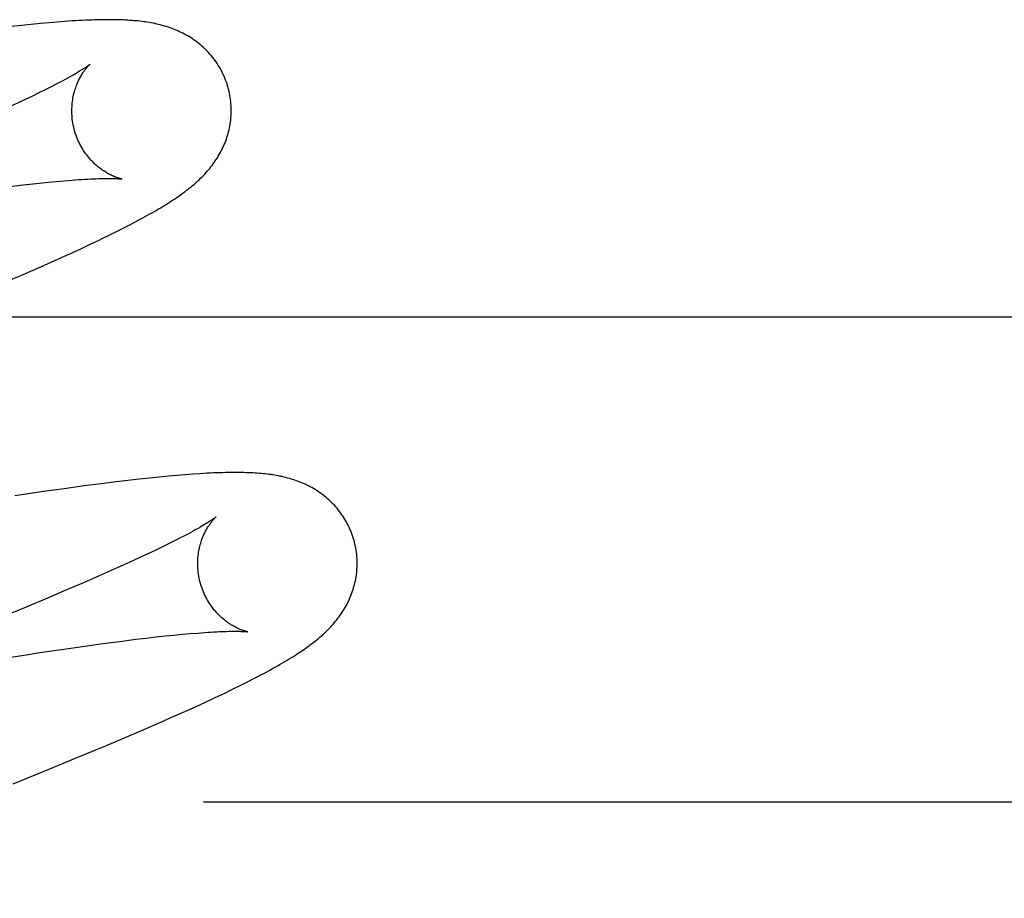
# Model space of a CAD drawing. Header units: inches. Extents: x 0 to 303, y 0 to 196.
# Tile 62 of 100: x 65.827 to 65.95, y 101.093 to 101.203. Entities that reach past the tile are written whole.
import ezdxf

# ---------------------------------------------------------------- set-up
doc = ezdxf.new("R2010")
doc.units = ezdxf.units.IN
doc.header["$LTSCALE"] = 16.67597
doc.header["$MEASUREMENT"] = 0
doc.linetypes.add('HIDDEN', pattern=[0.2, 0.1, -0.1])
doc.layers.add('DEFAULT_2', color=8, linetype='HIDDEN')

msp = doc.modelspace()

# ---------------------------------------------------------------- linework, layer by layer
at = {"layer": 'DEFAULT_2', "color": 8, "linetype": 'HIDDEN'}
for p, q in [((65.83172, 101.20284), (65.8307, 101.20276)), ((65.83268, 101.20291), (65.83172, 101.20284)), ((65.82722, 101.20242), (65.82591, 101.20227)), ((65.82845, 101.20254), (65.82722, 101.20242)), ((65.82961, 101.20266), (65.82845, 101.20254)), ((65.8307, 101.20276), (65.82961, 101.20266)), ((65.83026, 101.19438), (65.82942, 101.19397)), ((65.83104, 101.19478), (65.83026, 101.19438)), ((65.82805, 101.1933), (65.82706, 101.19284)), ((65.82706, 101.19284), (65.82602, 101.19235)), ((65.83259, 101.18294), (65.83352, 101.18302)), ((65.82576, 101.18221), (65.82704, 101.18237)), ((65.82704, 101.18237), (65.82827, 101.18251)), ((65.82827, 101.18251), (65.82944, 101.18263)), ((65.82944, 101.18263), (65.83055, 101.18275)), ((65.83055, 101.18275), (65.8316, 101.18285)), ((65.8316, 101.18285), (65.83259, 101.18294)), ((65.84145, 101.17775), (65.84212, 101.17811)), ((65.83916, 101.17658), (65.83998, 101.17699)), ((65.83998, 101.17699), (65.84074, 101.17738)), ((65.84074, 101.17738), (65.84145, 101.17775)), ((65.83829, 101.17615), (65.83916, 101.17658)), ((65.83358, 101.17392), (65.83475, 101.17446)), ((65.83475, 101.17446), (65.83585, 101.17497)), ((65.83585, 101.17497), (65.83688, 101.17546)), ((65.83103, 101.17277), (65.83234, 101.17336)), ((65.83234, 101.17336), (65.83358, 101.17392)), ((65.82742, 101.17118), (65.82964, 101.17215)), ((65.82964, 101.17215), (65.83103, 101.17277)), ((65.82507, 101.17017), (65.82742, 101.17118)), ((65.67146, 101.16586), (66.17146, 101.16586)), ((65.84674, 101.14599), (65.84566, 101.14589)), ((65.84776, 101.14607), (65.84674, 101.14599)), ((65.84871, 101.14614), (65.84776, 101.14607)), ((65.83754, 101.14498), (65.83509, 101.14466)), ((65.8391, 101.14517), (65.83754, 101.14498)), ((65.84058, 101.14535), (65.8391, 101.14517)), ((65.84197, 101.14551), (65.84058, 101.14535)), ((65.84328, 101.14565), (65.84197, 101.14551)), ((65.84451, 101.14578), (65.84328, 101.14565)), ((65.84566, 101.14589), (65.84451, 101.14578)), ((65.82997, 101.14395), (65.82639, 101.14342)), ((65.83256, 101.14432), (65.82997, 101.14395)), ((65.83509, 101.14466), (65.83256, 101.14432)), ((65.84598, 101.13756), (65.84514, 101.13714)), ((65.84676, 101.13795), (65.84598, 101.13756)), ((65.84327, 101.13624), (65.84225, 101.13576)), ((65.84423, 101.1367), (65.84327, 101.13624)), ((65.84514, 101.13714), (65.84423, 101.1367)), ((65.84117, 101.13527), (65.84004, 101.13475)), ((65.84225, 101.13576), (65.84117, 101.13527)), ((65.83886, 101.13422), (65.83698, 101.13339)), ((65.84004, 101.13475), (65.83886, 101.13422)), ((65.83499, 101.13252), (65.83289, 101.13162)), ((65.83698, 101.13339), (65.83499, 101.13252)), ((65.83289, 101.13162), (65.83069, 101.13069)), ((65.83069, 101.13069), (65.82759, 101.12939)), ((65.82759, 101.12939), (65.82432, 101.12804)), ((65.84839, 101.12615), (65.84932, 101.12622)), ((65.83742, 101.12489), (65.83956, 101.12517)), ((65.83956, 101.12517), (65.84158, 101.12543)), ((65.84158, 101.12543), (65.84286, 101.12558)), ((65.84286, 101.12558), (65.84408, 101.12572)), ((65.84408, 101.12572), (65.84525, 101.12585)), ((65.84525, 101.12585), (65.84635, 101.12596)), ((65.84635, 101.12596), (65.8474, 101.12606)), ((65.8474, 101.12606), (65.84839, 101.12615)), ((65.8278, 101.1235), (65.82951, 101.12376)), ((65.82951, 101.12376), (65.83282, 101.12425)), ((65.83282, 101.12425), (65.83517, 101.12458)), ((65.83517, 101.12458), (65.83742, 101.12489)), ((65.82332, 101.12281), (65.8278, 101.1235)), ((65.85466, 101.11964), (65.85558, 101.1201)), ((65.85558, 101.1201), (65.85644, 101.12054)), ((65.85263, 101.11865), (65.85368, 101.11916)), ((65.85368, 101.11916), (65.85466, 101.11964)), ((65.85031, 101.11756), (65.85151, 101.11812)), ((65.85151, 101.11812), (65.85263, 101.11865)), ((65.84626, 101.11573), (65.84769, 101.11636)), ((65.84769, 101.11636), (65.84904, 101.11698)), ((65.84904, 101.11698), (65.85031, 101.11756)), ((65.84478, 101.11507), (65.84626, 101.11573)), ((65.84013, 101.11307), (65.84249, 101.11408)), ((65.84249, 101.11408), (65.84478, 101.11507)), ((65.83769, 101.11204), (65.84013, 101.11307)), ((65.8343, 101.11063), (65.83769, 101.11204)), ((65.83077, 101.10918), (65.8343, 101.11063)), ((65.82617, 101.10732), (65.83077, 101.10918)), ((65.85005, 101.10506), (66.1093, 101.10506))]:
    msp.add_line(p, q, dxfattribs=at)
for points in [[(65.85314, 101.19462), (65.85308, 101.19483), (65.853, 101.19508), (65.85292, 101.19532), (65.85283, 101.19557), (65.85274, 101.19581), (65.85263, 101.19605), (65.85253, 101.19628), (65.85241, 101.19652), (65.8523, 101.19675), (65.85217, 101.19697), (65.85205, 101.19719), (65.85191, 101.19741), (65.85177, 101.19763), (65.85163, 101.19784), (65.85148, 101.19805), (65.85133, 101.19825), (65.85118, 101.19845), (65.85102, 101.19864), (65.85086, 101.19883), (65.85069, 101.19901), (65.85052, 101.19919), (65.85035, 101.19937), (65.85017, 101.19954), (65.85, 101.1997), (65.84982, 101.19986), (65.84963, 101.20002), (65.84945, 101.20017), (65.84926, 101.20031), (65.84907, 101.20045), (65.84888, 101.20059), (65.84868, 101.20073), (65.84849, 101.20086), (65.84829, 101.20098), (65.84808, 101.2011), (65.84788, 101.20122), (65.84767, 101.20133), (65.84746, 101.20144), (65.84726, 101.20154), (65.84705, 101.20164), (65.84684, 101.20174), (65.84662, 101.20183), (65.84641, 101.20192), (65.84619, 101.202), (65.84598, 101.20208), (65.84575, 101.20216), (65.84553, 101.20223), (65.84531, 101.2023), (65.84509, 101.20237), (65.84486, 101.20243), (65.84463, 101.20249), (65.84441, 101.20255), (65.84418, 101.2026), (65.84395, 101.20265), (65.84372, 101.2027), (65.84349, 101.20274), (65.84326, 101.20278), (65.84303, 101.20282), (65.8428, 101.20286), (65.84256, 101.20289), (65.84232, 101.20292), (65.84208, 101.20295), (65.84184, 101.20298), (65.8416, 101.203), (65.84135, 101.20302), (65.84109, 101.20304), (65.84083, 101.20306), (65.84056, 101.20308), (65.84029, 101.2031), (65.84001, 101.20311), (65.83973, 101.20312), (65.83943, 101.20313), (65.83913, 101.20314), (65.83882, 101.20314), (65.83851, 101.20314), (65.83818, 101.20314), (65.83785, 101.20314), (65.83751, 101.20314), (65.83716, 101.20313), (65.8368, 101.20313), (65.83644, 101.20312), (65.83606, 101.2031), (65.83567, 101.20309), (65.83528, 101.20307), (65.83487, 101.20305), (65.83446, 101.20303), (65.83403, 101.203), (65.83359, 101.20298), (65.83268, 101.20291)], [(65.83582, 101.19756), (65.83582, 101.19755), (65.8358, 101.19754), (65.83578, 101.19752), (65.83575, 101.1975), (65.83571, 101.19747), (65.83566, 101.19743), (65.8356, 101.19739), (65.83553, 101.19734), (65.83545, 101.19728), (65.83536, 101.19722), (65.83526, 101.19715), (65.83515, 101.19708), (65.83502, 101.197), (65.83488, 101.19691), (65.83473, 101.19682), (65.83457, 101.19671), (65.83439, 101.19661), (65.8342, 101.19649), (65.83399, 101.19637), (65.83377, 101.19624), (65.83353, 101.19611), (65.83328, 101.19596), (65.83301, 101.19581), (65.83272, 101.19566), (65.83241, 101.19549), (65.83209, 101.19532), (65.83176, 101.19515), (65.83141, 101.19496), (65.83104, 101.19478)], [(65.83388, 101.18926), (65.83382, 101.18946), (65.83377, 101.18969), (65.83372, 101.18993), (65.83367, 101.19016), (65.83364, 101.1904), (65.8336, 101.19063), (65.83358, 101.19087), (65.83356, 101.1911), (65.83355, 101.19133), (65.83354, 101.19156), (65.83354, 101.19179), (65.83355, 101.19202), (65.83356, 101.19224), (65.83357, 101.19246), (65.83359, 101.19268), (65.83362, 101.19289), (65.83365, 101.1931), (65.83368, 101.19331), (65.83372, 101.19351), (65.83376, 101.1937), (65.83381, 101.19389), (65.83386, 101.19408), (65.83391, 101.19426), (65.83396, 101.19444), (65.83402, 101.19461), (65.83407, 101.19477), (65.83413, 101.19493), (65.8342, 101.19508), (65.83426, 101.19523), (65.83432, 101.19538), (65.83439, 101.19552), (65.83445, 101.19565), (65.83452, 101.19578), (65.83458, 101.1959), (65.83465, 101.19602), (65.83472, 101.19614), (65.83478, 101.19625), (65.83485, 101.19635), (65.83491, 101.19646), (65.83498, 101.19655), (65.83504, 101.19665), (65.83511, 101.19673), (65.83517, 101.19682), (65.83523, 101.1969), (65.83529, 101.19697), (65.83535, 101.19705), (65.8354, 101.19711), (65.83546, 101.19718), (65.83551, 101.19723), (65.83556, 101.19729), (65.8356, 101.19734), (65.83564, 101.19738), (65.83568, 101.19742), (65.83572, 101.19745), (65.83575, 101.19748), (65.83577, 101.19751), (65.83579, 101.19753), (65.83581, 101.19754), (65.83582, 101.19755), (65.83582, 101.19756)], [(65.84212, 101.17811), (65.84244, 101.17828), (65.84274, 101.17845), (65.84304, 101.17862), (65.84334, 101.17878), (65.84362, 101.17894), (65.84389, 101.1791), (65.84416, 101.17926), (65.84442, 101.17941), (65.84468, 101.17956), (65.84493, 101.17971), (65.84517, 101.17986), (65.84541, 101.18001), (65.84564, 101.18015), (65.84587, 101.1803), (65.84609, 101.18045), (65.84631, 101.18059), (65.84653, 101.18073), (65.84674, 101.18088), (65.84695, 101.18102), (65.84715, 101.18117), (65.84735, 101.18131), (65.84755, 101.18145), (65.84775, 101.1816), (65.84794, 101.18175), (65.84813, 101.18189), (65.84831, 101.18204), (65.8485, 101.18219), (65.84868, 101.18234), (65.84886, 101.18249), (65.84904, 101.18265), (65.84921, 101.1828), (65.84939, 101.18296), (65.84956, 101.18312), (65.84973, 101.18329), (65.84989, 101.18345), (65.85006, 101.18362), (65.85022, 101.18379), (65.85038, 101.18396), (65.85053, 101.18414), (65.85069, 101.18432), (65.85084, 101.1845), (65.85098, 101.18468), (65.85112, 101.18486), (65.85126, 101.18505), (65.8514, 101.18524), (65.85153, 101.18543), (65.85166, 101.18562), (65.85179, 101.18582), (65.85191, 101.18602), (65.85203, 101.18622), (65.85214, 101.18643), (65.85226, 101.18664), (65.85236, 101.18685), (65.85247, 101.18706), (65.85257, 101.18728), (65.85266, 101.1875), (65.85275, 101.18772), (65.85284, 101.18794), (65.85292, 101.18817), (65.85299, 101.18839), (65.85307, 101.18862), (65.85313, 101.18886), (65.8532, 101.18909), (65.85326, 101.18933), (65.85331, 101.18958), (65.85336, 101.18982), (65.8534, 101.19007), (65.85343, 101.19031), (65.85347, 101.19056), (65.85349, 101.19082), (65.85351, 101.19107), (65.85352, 101.19132), (65.85353, 101.19158), (65.85353, 101.19184), (65.85353, 101.1921), (65.85352, 101.19235), (65.8535, 101.19261), (65.85348, 101.19287), (65.85345, 101.19313), (65.85341, 101.19339), (65.85337, 101.19364), (65.85332, 101.1939), (65.85326, 101.19415), (65.8532, 101.19441), (65.85314, 101.19462)], [(65.82942, 101.19397), (65.82852, 101.19353), (65.82805, 101.1933)], [(65.83982, 101.18316), (65.83983, 101.18316), (65.83982, 101.18316), (65.83981, 101.18317), (65.83979, 101.18317), (65.83976, 101.18318), (65.83972, 101.18318), (65.83968, 101.18319), (65.83963, 101.1832), (65.83958, 101.18322), (65.83952, 101.18323), (65.83946, 101.18325), (65.83939, 101.18327), (65.83932, 101.1833), (65.83924, 101.18332), (65.83916, 101.18335), (65.83907, 101.18338), (65.83898, 101.18342), (65.83889, 101.18345), (65.83879, 101.18349), (65.83869, 101.18354), (65.83859, 101.18358), (65.83848, 101.18363), (65.83837, 101.18369), (65.83826, 101.18374), (65.83815, 101.1838), (65.83803, 101.18387), (65.83791, 101.18394), (65.83779, 101.18401), (65.83767, 101.18409), (65.83754, 101.18417), (65.83742, 101.18425), (65.83729, 101.18434), (65.83716, 101.18444), (65.83703, 101.18454), (65.83689, 101.18464), (65.83676, 101.18475), (65.83662, 101.18487), (65.83648, 101.18499), (65.83635, 101.18512), (65.83621, 101.18526), (65.83607, 101.1854), (65.83594, 101.18554), (65.8358, 101.18569), (65.83566, 101.18585), (65.83553, 101.18602), (65.8354, 101.18618), (65.83527, 101.18636), (65.83514, 101.18654), (65.83502, 101.18673), (65.8349, 101.18692), (65.83478, 101.18711), (65.83467, 101.18731), (65.83456, 101.18752), (65.83445, 101.18773), (65.83435, 101.18794), (65.83426, 101.18816), (65.83417, 101.18838), (65.83408, 101.1886), (65.83401, 101.18883), (65.83393, 101.18906), (65.83388, 101.18926)], [(65.83352, 101.18302), (65.83438, 101.18308), (65.83479, 101.18311), (65.83518, 101.18313), (65.83556, 101.18315), (65.83591, 101.18317), (65.83626, 101.18319), (65.83658, 101.1832), (65.83689, 101.18321), (65.83718, 101.18322), (65.83745, 101.18323), (65.8377, 101.18323), (65.83794, 101.18323), (65.83816, 101.18323), (65.83836, 101.18323), (65.83855, 101.18323), (65.83872, 101.18323), (65.83888, 101.18323), (65.83902, 101.18322), (65.83915, 101.18322), (65.83927, 101.18321), (65.83937, 101.1832), (65.83947, 101.1832), (65.83955, 101.18319), (65.83962, 101.18319), (65.83968, 101.18318), (65.83973, 101.18317), (65.83977, 101.18317), (65.8398, 101.18317), (65.83982, 101.18316), (65.83982, 101.18316)], [(65.83688, 101.17546), (65.83736, 101.1757), (65.83829, 101.17615)], [(65.86893, 101.13783), (65.86887, 101.13804), (65.86879, 101.13829), (65.86871, 101.13854), (65.86862, 101.13878), (65.86852, 101.13902), (65.86842, 101.13926), (65.86831, 101.1395), (65.8682, 101.13973), (65.86808, 101.13997), (65.86796, 101.14019), (65.86783, 101.14042), (65.86769, 101.14064), (65.86756, 101.14085), (65.86741, 101.14106), (65.86726, 101.14127), (65.86711, 101.14147), (65.86696, 101.14167), (65.8668, 101.14187), (65.86663, 101.14206), (65.86646, 101.14224), (65.86629, 101.14242), (65.86612, 101.14259), (65.86594, 101.14276), (65.86577, 101.14293), (65.86558, 101.14309), (65.8654, 101.14325), (65.86521, 101.1434), (65.86503, 101.14354), (65.86483, 101.14368), (65.86464, 101.14382), (65.86444, 101.14396), (65.86424, 101.14409), (65.86404, 101.14421), (65.86384, 101.14433), (65.86363, 101.14445), (65.86342, 101.14456), (65.86321, 101.14467), (65.863, 101.14477), (65.86279, 101.14487), (65.86258, 101.14497), (65.86237, 101.14506), (65.86215, 101.14515), (65.86193, 101.14523), (65.86171, 101.14531), (65.86149, 101.14539), (65.86127, 101.14546), (65.86104, 101.14553), (65.86082, 101.1456), (65.86059, 101.14566), (65.86036, 101.14572), (65.86014, 101.14577), (65.85991, 101.14583), (65.85968, 101.14587), (65.85945, 101.14592), (65.85922, 101.14596), (65.85899, 101.146), (65.85875, 101.14604), (65.85852, 101.14608), (65.85828, 101.14611), (65.85804, 101.14614), (65.8578, 101.14617), (65.85755, 101.14619), (65.8573, 101.14622), (65.85705, 101.14624), (65.85679, 101.14626), (65.85653, 101.14628), (65.85626, 101.14629), (65.85598, 101.14631), (65.8557, 101.14632), (65.85541, 101.14633), (65.85511, 101.14634), (65.8548, 101.14635), (65.85449, 101.14635), (65.85417, 101.14635), (65.85384, 101.14635), (65.8535, 101.14635), (65.85316, 101.14635), (65.8528, 101.14634), (65.85244, 101.14633), (65.85206, 101.14632), (65.85168, 101.14631), (65.85129, 101.14629), (65.85089, 101.14627), (65.85047, 101.14625), (65.85005, 101.14623), (65.84961, 101.1462), (65.84871, 101.14614)], [(65.85162, 101.14077), (65.85161, 101.14076), (65.85159, 101.14075), (65.85157, 101.14073), (65.85154, 101.14071), (65.8515, 101.14068), (65.85145, 101.14064), (65.85139, 101.1406), (65.85132, 101.14055), (65.85124, 101.14049), (65.85115, 101.14043), (65.85105, 101.14036), (65.85094, 101.14029), (65.85081, 101.1402), (65.85067, 101.14012), (65.85052, 101.14002), (65.85035, 101.13992), (65.85016, 101.13981), (65.84997, 101.13969), (65.84975, 101.13956), (65.84953, 101.13943), (65.84928, 101.13929), (65.84902, 101.13915), (65.84875, 101.139), (65.84846, 101.13884), (65.84815, 101.13867), (65.84783, 101.1385), (65.84749, 101.13832), (65.84713, 101.13814), (65.84676, 101.13795)], [(65.84967, 101.13247), (65.84961, 101.13267), (65.84956, 101.1329), (65.84951, 101.13314), (65.84946, 101.13337), (65.84943, 101.13361), (65.8494, 101.13384), (65.84937, 101.13408), (65.84935, 101.13431), (65.84934, 101.13454), (65.84933, 101.13477), (65.84933, 101.135), (65.84934, 101.13522), (65.84935, 101.13545), (65.84936, 101.13567), (65.84938, 101.13588), (65.84941, 101.1361), (65.84944, 101.13631), (65.84947, 101.13651), (65.84951, 101.13671), (65.84955, 101.13691), (65.8496, 101.1371), (65.84965, 101.13729), (65.8497, 101.13747), (65.84975, 101.13764), (65.84981, 101.13781), (65.84986, 101.13798), (65.84992, 101.13813), (65.84998, 101.13829), (65.85005, 101.13844), (65.85011, 101.13858), (65.85018, 101.13872), (65.85024, 101.13885), (65.85031, 101.13898), (65.85037, 101.13911), (65.85044, 101.13923), (65.85051, 101.13934), (65.85057, 101.13945), (65.85064, 101.13956), (65.8507, 101.13966), (65.85077, 101.13976), (65.85083, 101.13985), (65.85089, 101.13994), (65.85096, 101.14002), (65.85102, 101.1401), (65.85108, 101.14018), (65.85113, 101.14025), (65.85119, 101.14032), (65.85124, 101.14038), (65.8513, 101.14044), (65.85134, 101.14049), (65.85139, 101.14054), (65.85143, 101.14059), (65.85147, 101.14063), (65.85151, 101.14066), (65.85154, 101.14069), (65.85156, 101.14072), (65.85158, 101.14074), (65.8516, 101.14075), (65.85161, 101.14076), (65.85162, 101.14077)], [(65.85644, 101.12054), (65.85685, 101.12075), (65.85724, 101.12096), (65.85762, 101.12116), (65.85799, 101.12136), (65.85835, 101.12156), (65.85869, 101.12175), (65.85903, 101.12193), (65.85935, 101.12212), (65.85966, 101.1223), (65.85996, 101.12247), (65.86025, 101.12264), (65.86053, 101.12281), (65.86081, 101.12297), (65.86107, 101.12314), (65.86132, 101.12329), (65.86157, 101.12345), (65.86181, 101.12361), (65.86204, 101.12376), (65.86227, 101.12391), (65.86249, 101.12406), (65.86271, 101.12421), (65.86292, 101.12436), (65.86312, 101.12451), (65.86333, 101.12465), (65.86353, 101.1248), (65.86372, 101.12495), (65.86391, 101.1251), (65.8641, 101.12525), (65.86429, 101.1254), (65.86447, 101.12555), (65.86465, 101.1257), (65.86483, 101.12586), (65.865, 101.12601), (65.86517, 101.12617), (65.86535, 101.12633), (65.86551, 101.12649), (65.86568, 101.12666), (65.86584, 101.12683), (65.86601, 101.127), (65.86616, 101.12717), (65.86632, 101.12734), (65.86647, 101.12752), (65.86662, 101.1277), (65.86677, 101.12789), (65.86691, 101.12807), (65.86705, 101.12826), (65.86719, 101.12844), (65.86732, 101.12863), (65.86745, 101.12883), (65.86758, 101.12903), (65.8677, 101.12923), (65.86782, 101.12943), (65.86793, 101.12964), (65.86805, 101.12984), (65.86815, 101.13006), (65.86826, 101.13027), (65.86836, 101.13049), (65.86845, 101.1307), (65.86854, 101.13092), (65.86863, 101.13115), (65.86871, 101.13137), (65.86878, 101.1316), (65.86886, 101.13183), (65.86892, 101.13206), (65.86899, 101.1323), (65.86905, 101.13254), (65.8691, 101.13278), (65.86915, 101.13303), (65.86919, 101.13327), (65.86923, 101.13352), (65.86926, 101.13377), (65.86928, 101.13402), (65.8693, 101.13428), (65.86931, 101.13453), (65.86932, 101.13479), (65.86932, 101.13505), (65.86932, 101.1353), (65.86931, 101.13556), (65.86929, 101.13582), (65.86927, 101.13608), (65.86924, 101.13634), (65.8692, 101.1366), (65.86916, 101.13685), (65.86911, 101.13711), (65.86905, 101.13736), (65.86899, 101.13762), (65.86893, 101.13783)], [(65.85561, 101.12637), (65.85562, 101.12637), (65.85561, 101.12637), (65.8556, 101.12637), (65.85558, 101.12638), (65.85555, 101.12638), (65.85551, 101.12639), (65.85547, 101.1264), (65.85542, 101.12641), (65.85537, 101.12643), (65.85531, 101.12644), (65.85525, 101.12646), (65.85518, 101.12648), (65.8551, 101.12651), (65.85502, 101.12653), (65.85494, 101.12656), (65.85486, 101.12659), (65.85477, 101.12663), (65.85467, 101.12667), (65.85458, 101.12671), (65.85448, 101.12675), (65.85437, 101.1268), (65.85427, 101.12684), (65.85416, 101.1269), (65.85405, 101.12696), (65.85393, 101.12702), (65.85382, 101.12708), (65.8537, 101.12715), (65.85358, 101.12722), (65.85346, 101.1273), (65.85333, 101.12738), (65.8532, 101.12746), (65.85307, 101.12755), (65.85294, 101.12765), (65.85281, 101.12775), (65.85268, 101.12786), (65.85254, 101.12797), (65.85241, 101.12808), (65.85227, 101.12821), (65.85213, 101.12833), (65.852, 101.12847), (65.85186, 101.12861), (65.85172, 101.12875), (65.85159, 101.12891), (65.85145, 101.12906), (65.85132, 101.12923), (65.85119, 101.1294), (65.85106, 101.12957), (65.85093, 101.12975), (65.85081, 101.12994), (65.85069, 101.13013), (65.85057, 101.13032), (65.85046, 101.13052), (65.85035, 101.13073), (65.85024, 101.13094), (65.85014, 101.13115), (65.85005, 101.13137), (65.84996, 101.13159), (65.84988, 101.13181), (65.8498, 101.13204), (65.84972, 101.13227), (65.84967, 101.13247)], [(65.84932, 101.12622), (65.85018, 101.12629), (65.85059, 101.12632), (65.85098, 101.12634), (65.85135, 101.12636), (65.85171, 101.12638), (65.85205, 101.1264), (65.85237, 101.12641), (65.85267, 101.12642), (65.85295, 101.12643), (65.85321, 101.12644), (65.85346, 101.12644), (65.85369, 101.12644), (65.8539, 101.12644), (65.8541, 101.12644), (65.85428, 101.12644), (65.85445, 101.12644), (65.8546, 101.12644), (65.85474, 101.12643), (65.85488, 101.12643), (65.85499, 101.12642), (65.8551, 101.12642), (65.8552, 101.12641), (65.85528, 101.1264), (65.85536, 101.1264), (65.85542, 101.12639), (65.85548, 101.12639), (65.85553, 101.12638), (65.85556, 101.12638), (65.85559, 101.12637), (65.85561, 101.12637), (65.85561, 101.12637)]]:
    msp.add_lwpolyline(points, dxfattribs=at)

doc.saveas('drawing.dxf')
